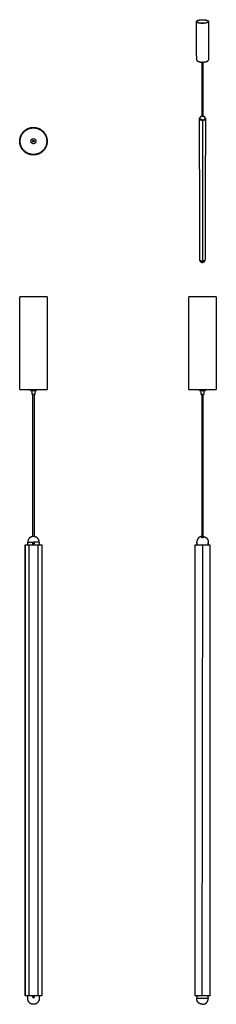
# Model space of a CAD drawing. Header units: millimetres. Extents: x 345 to 738, y 2173 to 4138.
import ezdxf

# ---------------------------------------------------------------- set-up
doc = ezdxf.new("R2010")
doc.units = ezdxf.units.MM
doc.layers.add('Layer 01', color=7, linetype='Continuous')
doc.layers.add('Make2D$Visible$Curvas', color=7, linetype='Continuous')

msp = doc.modelspace()

# ---------------------------------------------------------------- linework, layer by layer
at = {"layer": 'Layer 01'}
for p, q in [((710.6, 3936.3), (710.5, 3654.4)), ((709.9, 2189.9), (711.2, 3089.9))]:
    msp.add_line(p, q, dxfattribs=at)
at = {"layer": 'Make2D$Visible$Curvas', "color": 7, "lineweight": -3}
for points, weights, degree in [([(698.6, 4133.9), (698.6, 4134.9), (700.3, 4135.7)], [2697.56712675, 2608.55596854, 2709.70267025], 2), ([(699, 4057.1), (698.6, 4133.9)], [2419.75644342, 2339.53347356], 1), ([(699.1, 4133.9), (699.1, 4134.8), (700.7, 4135.7)], [2697.58409838, 2608.47457005, 2709.26965754], 2), ([(722.3, 4133.9), (722.3, 4132.9), (720.8, 4132.1)], [2697.54488011, 2603.57288079, 2686.31998434], 2), ([(722.8, 4133.9), (722.8, 4132.9), (721.2, 4132.1)], [2697.5264287, 2603.46932886, 2685.88697164], 2), ([(722.8, 4133.9), (722.3, 4057.1)], [2345.94412797, 2426.38813383], 1), ([(710.1, 3945), (710.1, 4052.8)], [2550.86615661, 2427.73806628], 1), ([(711.3, 4052.8), (711.2, 3944.6)], [2428.07634726, 2551.73008456], 1), ([(720.8, 4055), (722.3, 4056), (722.3, 4057.1)], [2778.38697164, 2692.95095227, 2790.0264287], 2), ([(704.7, 3940.8), (704.7, 3940.8), (704.8, 3940.7)], [2952.24753012, 2853.32477864, 2952.03305433], 2), ([(704.7, 3937.9), (704.7, 3940.8)], [2565.49479403, 2562.00891108], 1), ([(704.8, 3938), (704.7, 3937.9)], [2938.68738285, 2938.33209243], 1), ([(704.7, 3937.9), (704.7, 3937.9), (704.7, 3937.8)], [2938.33209243, 2836.31086053, 2938.11354293], 2), ([(705.4, 3656.4), (704.7, 3937.8)], [2940.24954739, 2549.73362177], 1), ([(704.7, 3937.8), (704.7, 3937.8), (704.9, 3937.8)], [2938.11354293, 2082.15020496, 2937.68257338], 2), ([(704.8, 3940.7), (704.9, 3940.7)], [2952.03305433, 2951.67776391], 1), ([(705.7, 3939.3), (705.7, 3938.6), (704.8, 3938)], [2945.23229552, 2840.0257245, 2938.68738285], 2), ([(704.9, 3940.7), (705.7, 3940), (705.7, 3939.3)], [2951.67776391, 2849.66770535, 2945.23229552], 2), ([(706, 3940.9), (705.6, 3940.9), (705.1, 3940.9)], [2855.69901918, 2896.0030601, 2952.68257338], 2), ([(705.1, 3937.8), (708.6, 3937.8), (710.3, 3936.4)], [2937.68257338, 2544.1077368, 2931.18738285], 2), ([(706, 3939.3), (706, 3941.2)], [2556.30730428, 2554.02893443], 1), ([(706, 3939.3), (706, 3938.1), (708.3, 3937.5)], [2945.22273713, 2548.24478949, 2936.63257341], 2), ([(708.2, 3945), (708.2, 3945)], [2515.74779331, 2515.74781155], 1), ([(708.3, 3945.2), (708.3, 3945.2), (708.4, 3945.2)], [2940.32577218, 2939.88577288, 2940.66336664], 2), ([(708.4, 3945.2), (708.4, 3945.3), (708.5, 3945.3)], [2940.66336664, 2940.22334276, 2941.00077218], 2), ([(711.8, 3944.2), (710.2, 3945.3), (708.6, 3945)], [2933.80876569, 2681.77435732, 2937.77586488], 2), ([(708.7, 3938.1), (708.7, 3938.1), (708.7, 3938.1)], [2876.80462233, 2877.28452305, 2877.76617608], 2), ([(709.5, 3945.7), (709.8, 3945.8), (710.1, 3945.8)], [2941.15086488, 2892.63475721, 2862.34466855], 2), ([(709.5, 3945.1), (709.5, 3945.1), (709.5, 3945.1), (709.5, 3945.1)], [2941.57428633, 2941.57356499, 2941.57281524, 2941.57203702], 3), ([(710.1, 3945), (709.9, 3945), (709.7, 3945.1), (709.5, 3945.1)], [2914.64019265, 2858.18518951, 2867.16247096, 2941.57203702], 3), ([(710.3, 3936.4), (710.4, 3936.3)], [2931.18738285, 2930.83209243], 1), ([(710.8, 3936.3), (710.9, 3936.4)], [2930.83209243, 2931.18738285], 1), ([(710.9, 3936.4), (712.6, 3937.8), (716.1, 3937.8)], [2931.18738285, 2544.1077368, 2937.68257338], 2), ([(711.2, 3945.8), (711.4, 3945.8), (711.6, 3945.8), (711.8, 3945.7)], [2941.87473906, 2941.87807188, 2941.88333418, 2941.89051014], 3), ([(711.2, 3945.6), (712, 3945.4), (712.7, 3944.9)], [2812.42027263, 2819.21397905, 2937.18376569], 2), ([(712.7, 3944), (712.8, 3944)], [2934.88673215, 2934.74788035], 1), ([(712.9, 3944.1), (712.8, 3944.1), (712.8, 3944)], [2935.07939909, 2934.30296138, 2934.74788035], 2), ([(713, 3944.2), (712.9, 3944.1), (712.9, 3944.1)], [2935.42288035, 2934.64053127, 2935.07939909], 2), ([(715.2, 3941.2), (715.2, 3939.3)], [2556.95451525, 2559.23550816], 1), ([(716.1, 3940.9), (715.7, 3940.9), (715.2, 3940.9)], [2952.68257338, 2926.04416951, 2913.63378399], 2), ([(715.5, 3939.3), (715.6, 3940), (716.3, 3940.7)], [2945.25408465, 2850.31194853, 2951.67776391], 2), ([(716.4, 3938), (715.5, 3938.6), (715.5, 3939.3)], [2938.68738285, 2839.39139495, 2945.25408465], 2), ([(716.5, 3937.8), (715.6, 3656.4)], [2553.48046179, 2944.57034853], 1), ([(716.3, 3940.9), (716.3, 3940.9), (716.4, 3940.9)], [2952.68257338, 2852.07235446, 2952.62456068], 2), ([(716.3, 3940.7), (716.4, 3940.7)], [2951.67776391, 2952.03305433], 1), ([(716.3, 3937.8), (716.5, 3937.8), (716.5, 3937.8)], [2937.68257338, 2083.89291133, 2938.11281437], 2), ([(716.5, 3940.8), (716.5, 3940.8), (716.4, 3940.9)], [2952.24680604, 2552.23025286, 2952.62456068], 2), ([(716.4, 3940.7), (716.5, 3940.8), (716.5, 3940.8)], [2952.03305433, 2853.95670579, 2952.24680604], 2), ([(716.5, 3937.9), (716.4, 3938)], [2938.33209243, 2938.68738285], 1), ([(716.5, 3940.8), (716.5, 3937.9)], [2565.75050084, 2569.23123191], 1), ([(716.5, 3937.8), (716.5, 3937.9), (716.5, 3937.9)], [2938.11281437, 2835.664124, 2938.33209243], 2), ([(705.6, 3656.3), (705.4, 3656.3), (705.4, 3656.4)], [3387.68257338, 2401.09807252, 3388.11354293], 2), ([(710.3, 3654.5), (708.7, 3656.3), (705.7, 3656.3)], [3381.18738285, 2933.8191685, 3387.68257338], 2), ([(708.8, 3655), (708.8, 3655)], [2937.2433102, 2937.23808489], 1), ([(710.3, 3654.4), (710.3, 3654.5)], [3380.83209243, 3381.18738285], 1), ([(710.7, 3654.5), (710.6, 3654.4)], [3381.18738285, 3380.83209243], 1), ([(715.3, 3656.3), (712.2, 3656.3), (710.7, 3654.5)], [3387.68257338, 2933.8191685, 3381.18738285], 2), ([(715.6, 3656.4), (715.6, 3656.3), (715.4, 3656.3)], [3388.11281437, 2403.10773008, 3387.68257338], 2), ([(710.7, 3584.9), (683.2, 3584.9), (683.2, 3584.9)], [1, 0.707106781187, 1], 2), ([(738.2, 3584.9), (738.2, 3584.9), (710.7, 3584.9)], [1, 0.707106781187, 1], 2), ([(683.2, 3399.9), (683.2, 3399.9), (710.7, 3399.9)], [1, 0.707106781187, 1], 2), ([(710.7, 3399.9), (738.2, 3399.9), (738.2, 3399.9)], [1, 0.707106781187, 1], 2), ([(704.7, 3397.9), (704.7, 3397.9), (710.7, 3397.9)], [1, 0.707106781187, 1], 2), ([(710.7, 3389.9), (708.2, 3389.9), (708.2, 3389.9)], [1, 0.707106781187, 1], 2), ([(710.7, 3397.9), (716.7, 3397.9), (716.7, 3397.9)], [1, 0.707106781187, 1], 2), ([(710.7, 3389.9), (713.2, 3389.9), (713.2, 3389.9)], [1, 0.707106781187, 1], 2), ([(366.5, 3104.6), (363.6, 3102.7), (362.3, 3099.4)], [1, 0.955771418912, 1], 2), ([(366.5, 3104.6), (366.5, 3104.6), (366.5, 3104.6)], [1, 0.999792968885, 1], 2), ([(377.5, 3105.4), (373, 3107.5), (368.4, 3105.4)], [1, 0.91379239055, 1], 2), ([(379.4, 3104.6), (379.4, 3104.6), (379.4, 3104.6)], [1, 0.999792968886, 1], 2), ([(384.5, 3095.1), (384.5, 3101.2), (379.4, 3104.6)], [1, 0.883368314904, 1], 2), ([(708.4, 3105.4), (708.4, 3106.4), (708.4, 3106.4)], [1, 0.978210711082, 1], 2), ([(710.7, 3104.6), (710.4, 3104.6), (710.2, 3104.6)], [1, 0.999792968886, 1], 2), ([(711.1, 3104.6), (710.9, 3104.6), (710.7, 3104.6)], [1, 0.999792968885, 1], 2), ([(712.9, 3106.4), (712.9, 3106.4), (712.9, 3105.4)], [1, 0.978210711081, 1], 2), ([(356.1, 3089.9), (356.1, 3089.9), (356.4, 3089.9)], [1, 0.866025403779, 1], 2), ([(356.8, 3089.9), (364.3, 3089.9), (364.3, 3089.9)], [1, 0.866025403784, 1], 2), ([(361.5, 3095.1), (361.5, 3095.1), (373, 3095.1)], [1, 0.707106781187, 1], 2), ([(361.6, 3096.9), (361.5, 3096), (361.5, 3095.1)], [1, 0.997084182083, 1], 2), ([(365.5, 3089.9), (373, 3089.9), (380.5, 3089.9)], [1, 0.866025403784, 1], 2), ([(384.5, 3095.1), (384.5, 3095.1), (373, 3095.1)], [1, 0.707106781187, 1], 2), ([(381.6, 3089.9), (381.6, 3089.9), (389.1, 3089.9)], [1, 0.866025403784, 1], 2), ([(389.5, 3089.9), (389.8, 3089.9), (389.8, 3089.9)], [1, 0.866025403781, 1], 2), ([(695.9, 3089.9), (695.9, 3089.9), (696.4, 3089.9)], [1, 0.707106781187, 1], 2), ([(696.9, 3089.9), (705.6, 3089.9), (709.9, 3089.9)], [1, 0.866025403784, 1], 2), ([(711.2, 3089.9), (715.6, 3089.9), (724.2, 3089.9)], [1, 0.866025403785, 1], 2), ([(724.7, 3089.9), (725.2, 3089.9), (725.2, 3089.9)], [1, 0.707106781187, 1], 2), ([(356.4, 2189.9), (356.1, 2189.9), (356.1, 2189.9)], [1, 0.866025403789, 1], 2), ([(364.3, 2189.9), (364.3, 2189.9), (356.8, 2189.9)], [1, 0.866025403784, 1], 2), ([(380.5, 2189.9), (373, 2189.9), (365.5, 2189.9)], [1, 0.866025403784, 1], 2), ([(389.1, 2189.9), (381.6, 2189.9), (381.6, 2189.9)], [1, 0.866025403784, 1], 2), ([(389.8, 2189.9), (389.8, 2189.9), (389.5, 2189.9)], [1, 0.866025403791, 1], 2), ([(696.4, 2189.9), (695.9, 2189.9), (695.9, 2189.9)], [1, 0.707106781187, 1], 2), ([(709.9, 2189.9), (705.6, 2189.9), (696.9, 2189.9)], [1, 0.866025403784, 1], 2), ([(710.6, 2184.6), (699.1, 2184.6), (699.1, 2184.6)], [1, 0.707106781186, 1], 2), ([(722.1, 2184.6), (722.1, 2184.6), (710.6, 2184.6)], [1, 0.707106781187, 1], 2), ([(724.2, 2189.9), (715.6, 2189.9), (711.2, 2189.9)], [1, 0.866025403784, 1], 2), ([(725.2, 2189.9), (725.2, 2189.9), (724.7, 2189.9)], [1, 0.707106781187, 1], 2)]:
    msp.add_rational_spline(points, weights, degree=degree, dxfattribs=at)
for points, weights, degree, knots in [([(721.2, 4132.1), (716.6, 4129.6), (707.6, 4130.3), (698.7, 4131), (698.6, 4133.9)], [2685.88697164, 2122.24289212, 2674.76141931, 2129.59069339, 2697.56712675], 2, [0, 0, 0, 35.865955, 35.865955, 71.731909, 71.731909, 71.731909]), ([(720.8, 4132.1), (716.4, 4129.7), (707.7, 4130.4), (699.1, 4131.1), (699.1, 4133.9)], [2686.31998434, 2122.88633266, 2675.60010272, 2129.97292143, 2697.58409838], 2, [-83.252205, -83.252205, -83.252205, -48.685449, -48.685449, -14.118692, -14.118692, -14.118692]), ([(700.3, 4135.7), (705, 4138.1), (713.9, 4137.4), (722.8, 4136.7), (722.8, 4133.9)], [2709.70267025, 2157.69733899, 2720.76392102, 2150.00677394, 2697.5264287], 2, [0, 0, 0, 36.152375, 36.152375, 72.304751, 72.304751, 72.304751]), ([(700.7, 4135.7), (705.2, 4138), (713.7, 4137.3), (722.3, 4136.6), (722.3, 4133.9)], [2709.26965754, 2157.05154716, 2719.92982911, 2149.64666986, 2697.54488011], 2, [-83.252205, -83.252205, -83.252205, -48.41948, -48.41948, -13.586755, -13.586755, -13.586755]), ([(699, 4057.1), (699, 4053.9), (707.7, 4053), (716.4, 4052.2), (720.8, 4055)], [2790.06712675, 2203.11026112, 2767.26141931, 2195.76245985, 2778.38697164], 2, [14.661889, 14.661889, 14.661889, 50.527843, 50.527843, 86.393798, 86.393798, 86.393798]), ([(711.5, 4052.9), (711.1, 4052.7), (710.4, 4052.8), (710, 4052.8), (709.8, 4052.9)], [2697.17079895, 2269.05815661, 2793.20350431, 2497.09532733, 2505.54694083], 2, [-7.551609, -7.551609, -7.551609, -4.581605, -4.581605, -2.901761, -2.901761, -2.901761]), ([(704.9, 3940.9), (704.9, 3940.9), (704.8, 3940.8), (704.7, 3940.8), (704.7, 3940.8)], [2952.68257338, 2726.59643783, 2952.55502814, 2726.36087957, 2952.24753012], 2, [-1.0471976, -1.0471976, -1.0471976, -0.6533261, -0.6533261, -0.2594547, -0.2594547, -0.2594547]), ([(706, 3941.2), (706, 3941.7), (706.1, 3942.1), (706.2, 3942.6), (706.2, 3942.7), (706.3, 3942.7), (706.3, 3942.9), (706.3, 3943), (706.4, 3943), (706.5, 3943.4), (706.7, 3943.7), (707.2, 3944.3), (707.5, 3944.6), (707.8, 3944.9), (707.8, 3944.9), (707.8, 3944.9), (707.8, 3944.9)], [2942.59773713, 2942.52635805, 2942.45523995, 2942.38673186, 2942.37323481, 2942.35985636, 2942.33668324, 2942.32683112, 2942.31706472, 2942.26280081, 2942.21145064, 2942.11327157, 2942.06751327, 2942.02807047, 2942.02642678, 2942.02479428, 2942.02317327], 3, [0, 0, 0, 0, 3.438998, 3.438998, 3.438998, 4.115278, 4.115278, 4.622424, 4.622424, 4.622424, 7.444297, 7.444297, 10.481104, 10.481104, 10.481104, 10.607489, 10.607489, 10.607489, 10.607489]), ([(707.8, 3944.9), (708.1, 3945.1), (708.5, 3945.3), (709.2, 3945.6), (709.5, 3945.7), (709.9, 3945.8), (710, 3945.8), (710, 3945.8), (710.1, 3945.8)], [2942.02317327, 2941.98585019, 2941.95469691, 2941.90689821, 2941.89006094, 2941.88032449, 2941.87908348, 2941.87795846, 2941.87694987], 3, [0, 0, 0, 0, 2.914056, 2.914056, 5.747163, 5.747163, 5.747163, 6.107834, 6.107834, 6.107834, 6.107834]), ([(708.3, 3938), (708.2, 3938), (708.2, 3938), (708.1, 3938.1), (708, 3938.1), (708, 3938.3), (707.9, 3938.3), (707.9, 3938.4), (707.9, 3938.5), (707.9, 3938.6), (707.9, 3938.7), (707.9, 3938.8), (708, 3938.8), (708, 3938.8), (708, 3938.8), (708, 3938.8)], [2936.00757341, 2936.07823426, 2936.135854, 2936.21324214, 2936.23375014, 2936.23178293, 2936.2094349, 2936.1221063, 2936.05795191, 2935.89286898, 2935.79493224, 2935.57977677, 2935.46365217, 2935.34870816, 2935.34793088, 2935.34715364], 3, [0, 0, 0, 0, 0.494393, 0.494393, 0.988786, 0.988786, 1.483179, 1.483179, 1.977572, 1.977572, 2.471965, 2.471965, 2.966358, 2.966358, 2.969724, 2.969724, 2.969724, 2.969724]), ([(708, 3938.8), (708, 3938.9), (708.1, 3938.9), (708.2, 3938.9), (708.2, 3938.9), (708.3, 3938.9)], [2935.34715364, 2935.23377277, 2935.12105485, 2934.91967397, 2934.8291388, 2934.75757341], 3, [2.9697243, 2.9697243, 2.9697243, 2.9697243, 3.4607513, 3.4607513, 3.9551444, 3.9551444, 3.9551444, 3.9551444]), ([(708.2, 3945), (708.2, 3945), (708.2, 3945), (708.2, 3945), (708.2, 3945), (708.2, 3945.1), (708.2, 3945.1), (708.2, 3945.1), (708.3, 3945.1), (708.3, 3945.2)], [2939.20970018, 2939.248964, 2939.28824057, 2939.44605915, 2939.56596153, 2939.79991204, 2939.91226719, 2940.12751395, 2940.23103778, 2940.32577218], 3, [1.754616, 1.754616, 1.754616, 1.754616, 1.879191, 1.879191, 2.255029, 2.255029, 2.630868, 2.630868, 3.006706, 3.006706, 3.006706, 3.006706]), ([(708.6, 3945), (708.5, 3945), (708.4, 3945), (708.3, 3945), (708.3, 3945), (708.2, 3945), (708.2, 3945), (708.2, 3945)], [2937.77586488, 2937.92666546, 2938.10455538, 2938.51445407, 2938.73571107, 2939.05136547, 2939.13050689, 2939.20970018], 3, [0, 0, 0, 0, 0.751676, 0.751676, 1.503353, 1.503353, 1.754616, 1.754616, 1.754616, 1.754616]), ([(715.2, 3939.3), (715.2, 3938.1), (712.9, 3937.5), (710.6, 3936.9), (708.3, 3937.5)], [2945.20565466, 2547.57163004, 2936.61962298, 2542.62567665, 2936.63257341], 2, [-24.025593, -24.025593, -24.025593, -12.012796, -12.012796, 0, 0, 0]), ([(708.3, 3938.9), (708.4, 3938.9), (708.4, 3938.8), (708.5, 3938.8), (708.6, 3938.7), (708.7, 3938.6), (708.7, 3938.6), (708.7, 3938.5), (708.8, 3938.4), (708.8, 3938.3), (708.8, 3938.3), (708.7, 3938.2), (708.7, 3938.2), (708.7, 3938.1), (708.7, 3938.1), (708.6, 3938), (708.6, 3938), (708.6, 3938)], [2934.75757341, 2934.68599112, 2934.63479915, 2934.57595589, 2934.56903096, 2934.59783696, 2934.63389959, 2934.73975138, 2934.81060658, 2934.93296995, 2934.97726673, 2935.06871635, 2935.11604393, 2935.26319838, 2935.36505902, 2935.46738552, 2935.46758272, 2935.46777991], 3, [0, 0, 0, 0, 0.493806, 0.493806, 0.987612, 0.987612, 1.481418, 1.481418, 1.975223, 1.975223, 2.222126, 2.222126, 2.469029, 2.469029, 2.962835, 2.962835, 2.963789, 2.963789, 2.963789, 2.963789]), ([(708.6, 3938), (708.6, 3938), (708.5, 3938), (708.5, 3938), (708.4, 3938), (708.4, 3938), (708.3, 3938), (708.3, 3938)], [2935.46777991, 2935.56969904, 2935.66827076, 2935.80636926, 2935.85006664, 2935.93292071, 2935.97223464, 2936.00757341], 3, [2.9637888, 2.9637888, 2.9637888, 2.9637888, 3.4566411, 3.4566411, 3.703544, 3.703544, 3.9504469, 3.9504469, 3.9504469, 3.9504469]), ([(708.5, 3945.3), (708.5, 3945.3), (708.5, 3945.3), (708.6, 3945.4), (708.6, 3945.4), (708.8, 3945.5), (708.8, 3945.5), (709, 3945.6), (709, 3945.6), (709.1, 3945.6), (709.2, 3945.6), (709.3, 3945.6), (709.3, 3945.7), (709.4, 3945.7), (709.4, 3945.7), (709.5, 3945.7)], [2941.00077218, 2941.0951655, 2941.17880383, 2941.32590836, 2941.38973373, 2941.54306243, 2941.59793874, 2941.60972831, 2941.60206428, 2941.56510168, 2941.53607563, 2941.45792261, 2941.40842268, 2941.29265133, 2941.22613796, 2941.15086488], 3, [0, 0, 0, 0, 0.37557, 0.37557, 0.75114, 0.75114, 1.502279, 1.502279, 1.877849, 1.877849, 2.253419, 2.253419, 2.628989, 2.628989, 3.004559, 3.004559, 3.004559, 3.004559]), ([(708.7, 3938.6), (708.7, 3938.6), (708.6, 3938.6), (708.6, 3938.7), (708.6, 3938.7), (708.6, 3938.7)], [2938.46800351, 2938.48286364, 2938.49102869, 2938.49225089, 2938.49031152, 2938.4859693], 3, [-3.2556154, -3.2556154, -3.2556154, -3.2556154, -2.9647151, -2.9647151, -2.8000158, -2.8000158, -2.8000158, -2.8000158]), ([(710.4, 3936.3), (710.5, 3936.3), (710.6, 3936.3), (710.7, 3936.3), (710.8, 3936.3)], [2930.83209243, 2537.98754627, 2930.61558608, 2537.98754627, 2930.83209243], 2, [-1.047198, -1.047198, -1.047198, -0.523599, -0.523599, 0, 0, 0]), ([(711.8, 3945.7), (712.3, 3945.6), (712.7, 3945.4), (713.2, 3945.1), (713.6, 3944.8), (714, 3944.5), (714.3, 3944.1), (714.6, 3943.7), (714.8, 3943.2), (715, 3942.7), (715.2, 3942.2), (715.2, 3941.7), (715.2, 3941.2)], [2941.89051014, 2941.90949915, 2941.94162718, 2941.98553177, 2942.02786156, 2942.08056362, 2942.14156512, 2942.20252081, 2942.27095521, 2942.34418493, 2942.42004718, 2942.49999118, 2942.58065466], 3, [0, 0, 0, 0, 3.895976, 3.895976, 3.895976, 7.651155, 7.651155, 7.651155, 11.403493, 11.403493, 11.403493, 15.291775, 15.291775, 15.291775, 15.291775]), ([(712.8, 3944), (712.8, 3944), (712.7, 3944), (712.7, 3944), (712.6, 3943.9), (712.5, 3943.9), (712.4, 3943.9), (712.3, 3944), (712.2, 3944), (712.1, 3944), (712.1, 3944), (712, 3944.1), (711.9, 3944.1), (711.9, 3944.1), (711.8, 3944.2), (711.8, 3944.2)], [2934.74788035, 2934.65678314, 2934.57012129, 2934.40518403, 2934.32624301, 2934.11221169, 2933.99523324, 2933.87048003, 2933.83660272, 2933.78627427, 2933.76960944, 2933.75262719, 2933.75248167, 2933.76851161, 2933.78455446, 2933.80876569], 3, [0, 0, 0, 0, 0.37557, 0.37557, 0.75114, 0.75114, 1.502279, 1.502279, 1.877849, 1.877849, 2.253419, 2.253419, 2.628989, 2.628989, 3.004559, 3.004559, 3.004559, 3.004559]), ([(712.7, 3944.9), (712.8, 3944.8), (712.8, 3944.8), (712.9, 3944.6), (713, 3944.6), (713, 3944.5), (713, 3944.4), (713.1, 3944.4), (713.1, 3944.3), (713, 3944.3), (713, 3944.2), (713, 3944.2), (713, 3944.2), (713, 3944.2)], [2937.18376569, 2937.13526141, 2937.05699694, 2936.83922105, 2936.70539659, 2936.46493347, 2936.38056805, 2936.20317993, 2936.10911275, 2935.91600515, 2935.81846887, 2935.62128957, 2935.52091907, 2935.42288035], 3, [0, 0, 0, 0, 0.751676, 0.751676, 1.503353, 1.503353, 1.879191, 1.879191, 2.255029, 2.255029, 2.630868, 2.630868, 3.006706, 3.006706, 3.006706, 3.006706]), ([(345.4, 3895.1), (345.4, 3922.6), (372.9, 3922.6), (400.4, 3922.6), (400.4, 3895.1)], [1, 0.707106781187, 1, 0.707106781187, 1], 2, [0, 0, 0, 43.196899, 43.196899, 86.393798, 86.393798, 86.393798]), ([(346.4, 3895.1), (346.4, 3921.6), (372.9, 3921.6), (399.4, 3921.6), (399.4, 3895.1)], [1, 0.707106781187, 1, 0.707106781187, 1], 2, [-83.252205, -83.252205, -83.252205, -41.626103, -41.626103, 0, 0, 0]), ([(400.4, 3895.1), (400.4, 3867.6), (372.9, 3867.6), (345.4, 3867.6), (345.4, 3895.1)], [1, 0.707106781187, 1, 0.707106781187, 1], 2, [0, 0, 0, 43.196899, 43.196899, 86.393798, 86.393798, 86.393798]), ([(399.4, 3895.1), (399.4, 3868.6), (372.9, 3868.6), (346.4, 3868.6), (346.4, 3895.1)], [1, 0.707106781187, 1, 0.707106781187, 1], 2, [-83.252205, -83.252205, -83.252205, -41.626103, -41.626103, 0, 0, 0]), ([(367.9, 3895.1), (367.9, 3900.1), (372.9, 3900.1), (377.9, 3900.1), (377.9, 3895.1)], [1, 0.707106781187, 1, 0.707106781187, 1], 2, [-15.707963, -15.707963, -15.707963, -7.853982, -7.853982, 0, 0, 0]), ([(377.9, 3895.1), (377.9, 3890.1), (372.9, 3890.1), (367.9, 3890.1), (367.9, 3895.1)], [1, 0.707106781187, 1, 0.707106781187, 1], 2, [-15.707963, -15.707963, -15.707963, -7.853982, -7.853982, 0, 0, 0]), ([(371.4, 3895.1), (371.4, 3896.6), (372.9, 3896.6), (374.4, 3896.6), (374.4, 3895.1)], [1, 0.707106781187, 1, 0.707106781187, 1], 2, [-4.712389, -4.712389, -4.712389, -2.356194, -2.356194, 0, 0, 0]), ([(374.4, 3895.1), (374.4, 3893.6), (372.9, 3893.6), (371.4, 3893.6), (371.4, 3895.1)], [1, 0.707106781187, 1, 0.707106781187, 1], 2, [-4.712389, -4.712389, -4.712389, -2.356194, -2.356194, 0, 0, 0]), ([(709.1, 3653), (709, 3653), (709, 3653), (709, 3653), (708.7, 3653.2), (708.4, 3653.3), (707.8, 3653.7), (707.6, 3654), (707.4, 3654.3), (707.2, 3654.5), (707.1, 3654.7), (707, 3654.9), (706.9, 3655), (706.8, 3655.2), (706.7, 3655.3), (706.7, 3655.6), (706.6, 3655.8), (706.5, 3656.1), (706.5, 3656.2), (706.5, 3656.2)], [3395.88480182, 3395.89174834, 3395.89896389, 3395.90644609, 3395.96751301, 3396.04612344, 3396.24831749, 3396.37568968, 3396.51923095, 3396.61242306, 3396.7119443, 3396.81662457, 3396.8925441, 3396.97098919, 3397.05147456, 3397.16095381, 3397.27387435, 3397.42002817, 3397.45122748, 3397.48252439], 3, [0, 0, 0, 0, 0.336876, 0.336876, 0.336876, 3.090895, 3.090895, 6.229468, 6.229468, 6.229468, 8.265705, 8.265705, 8.265705, 9.741543, 9.741543, 9.741543, 11.749639, 11.749639, 12.291902, 12.291902, 12.291902, 12.291902]), ([(708.5, 3654.9), (708.4, 3655), (708.4, 3655), (708.3, 3655.1), (708.2, 3655.1), (708.2, 3655.2), (708.2, 3655.2), (708.1, 3655.3), (708.1, 3655.4), (708.1, 3655.5), (708.1, 3655.5), (708.1, 3655.6), (708.2, 3655.6), (708.2, 3655.6)], [3388.43257338, 3388.50323423, 3388.56085396, 3388.63824211, 3388.6587501, 3388.65678289, 3388.63443487, 3388.54710626, 3388.48295188, 3388.31786894, 3388.2199322, 3388.0729309, 3388.03235951, 3387.9911573], 3, [0, 0, 0, 0, 0.494393, 0.494393, 0.988786, 0.988786, 1.483179, 1.483179, 1.977572, 1.977572, 2.471965, 2.471965, 2.653143, 2.653143, 2.653143, 2.653143]), ([(708.2, 3655.6), (708.2, 3655.6), (708.2, 3655.6), (708.2, 3655.6), (708.3, 3655.7), (708.4, 3655.7), (708.4, 3655.6), (708.5, 3655.6)], [3387.9911573, 3387.91992827, 3387.84681393, 3387.66031871, 3387.54674271, 3387.34467393, 3387.25413876, 3387.18257338], 3, [2.653143, 2.653143, 2.653143, 2.653143, 2.966358, 2.966358, 3.460751, 3.460751, 3.955144, 3.955144, 3.955144, 3.955144]), ([(708.5, 3655.6), (708.5, 3655.6), (708.6, 3655.6), (708.7, 3655.5), (708.7, 3655.5), (708.8, 3655.4), (708.8, 3655.3), (708.9, 3655.2), (708.9, 3655.2), (708.9, 3655.1), (708.9, 3655.1), (708.9, 3655.1), (708.8, 3655.1), (708.8, 3655), (708.8, 3655), (708.8, 3655)], [3387.18257338, 3387.11099109, 3387.05979911, 3387.00095585, 3386.99403093, 3387.02283693, 3387.05889955, 3387.16475135, 3387.23560655, 3387.35796991, 3387.40226669, 3387.49371631, 3387.5410439, 3387.62584584, 3387.66209533, 3387.69867498], 3, [0, 0, 0, 0, 0.493806, 0.493806, 0.987612, 0.987612, 1.481418, 1.481418, 1.975223, 1.975223, 2.222126, 2.222126, 2.469029, 2.469029, 2.648981, 2.648981, 2.648981, 2.648981]), ([(708.8, 3655), (708.8, 3655), (708.8, 3655), (708.7, 3654.9), (708.7, 3654.9), (708.6, 3654.9), (708.6, 3654.9), (708.5, 3654.9), (708.5, 3654.9), (708.5, 3654.9)], [3387.69867498, 3387.76247368, 3387.82727671, 3387.99431756, 3388.09309271, 3388.23136922, 3388.27506661, 3388.35792068, 3388.39723461, 3388.43257338], 3, [2.648981, 2.648981, 2.648981, 2.648981, 2.962835, 2.962835, 3.456641, 3.456641, 3.703544, 3.703544, 3.950447, 3.950447, 3.950447, 3.950447]), ([(713.5, 3654.1), (713.3, 3653.9), (713.1, 3653.8), (712.8, 3653.5), (712.5, 3653.3), (712.3, 3653.2), (712.3, 3653.2), (712.3, 3653.2), (712.2, 3653.2), (712.2, 3653.1), (712.1, 3653.1), (712, 3653.1), (711.9, 3653), (711.8, 3653), (711.8, 3653), (711.3, 3652.8), (710.9, 3652.7), (710.4, 3652.7), (710.2, 3652.7), (710, 3652.8), (709.5, 3652.9), (709.3, 3652.9), (709.1, 3653)], [3396.42455016, 3396.33699355, 3396.25646645, 3396.10131552, 3396.02944647, 3395.96935592, 3395.96879844, 3395.96824199, 3395.95390245, 3395.94075468, 3395.91602616, 3395.90441893, 3395.88202956, 3395.87129945, 3395.8612592, 3395.78484041, 3395.74911875, 3395.75583055, 3395.75875472, 3395.76971962, 3395.81038572, 3395.84256427, 3395.88480182], 3, [0, 0, 0, 0, 2.015929, 2.015929, 4.310133, 4.310133, 4.310133, 4.3314, 4.3314, 4.859172, 4.859172, 5.375354, 5.375354, 5.911846, 5.911846, 5.911846, 10.007563, 10.007563, 10.007563, 11.78961, 11.78961, 13.83845, 13.83845, 13.83845, 13.83845]), ([(710.6, 3654.4), (710.6, 3654.4), (710.5, 3654.4), (710.4, 3654.4), (710.3, 3654.4)], [3380.83209243, 2927.69897798, 3380.61558608, 2927.69897798, 3380.83209243], 2, [-1.047198, -1.047198, -1.047198, -0.523599, -0.523599, 0, 0, 0]), ([(714.4, 3656.2), (714.4, 3656.1), (714.4, 3656), (714.4, 3656), (714.3, 3655.6), (714.2, 3655.2), (714, 3654.9), (713.9, 3654.6), (713.7, 3654.3), (713.5, 3654.1)], [3397.46791858, 3397.42390807, 3397.38010502, 3397.33658235, 3397.14962051, 3396.96949152, 3396.8016247, 3396.66612972, 3396.53960325, 3396.42455016], 3, [1.653079, 1.653079, 1.653079, 1.653079, 2.416896, 2.416896, 2.416896, 5.700272, 5.700272, 5.700272, 8.349182, 8.349182, 8.349182, 8.349182]), ([(400.4, 3584.9), (400.4, 3584.9), (372.9, 3584.9), (345.4, 3584.9), (345.4, 3584.9)], [1, 0.707106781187, 1, 0.707106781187, 1], 2, [0, 0, 0, 43.196899, 43.196899, 86.393798, 86.393798, 86.393798]), ([(345.4, 3399.9), (345.4, 3399.9), (372.9, 3399.9), (400.4, 3399.9), (400.4, 3399.9)], [1, 0.707106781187, 1, 0.707106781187, 1], 2, [0, 0, 0, 43.196899, 43.196899, 86.393798, 86.393798, 86.393798]), ([(366.9, 3397.9), (366.9, 3397.9), (372.9, 3397.9), (378.9, 3397.9), (378.9, 3397.9)], [1, 0.707106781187, 1, 0.707106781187, 1], 2, [0, 0, 0, 9.424778, 9.424778, 18.849556, 18.849556, 18.849556]), ([(375.4, 3389.9), (375.4, 3389.9), (372.9, 3389.9), (370.4, 3389.9), (370.4, 3389.9)], [1, 0.707106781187, 1, 0.707106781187, 1], 2, [-7.853982, -7.853982, -7.853982, -3.926991, -3.926991, 0, 0, 0]), ([(705.4, 3105.4), (703.8, 3104.5), (702.5, 3103.2), (700.9, 3101.6), (700, 3099.3), (699.2, 3097.3), (699.2, 3095.1)], [0.874965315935, 0.853553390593, 0.853553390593, 0.853553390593, 0.890165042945, 0.926776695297, 1], 2, [5.507716, 5.507716, 5.507716, 9.150558, 9.150558, 13.914014, 13.914014, 18.301116, 18.301116, 18.301116]), ([(708.4, 3106.4), (707.4, 3106.2), (706.4, 3105.8), (705.9, 3105.6), (705.4, 3105.4)], [0.931934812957, 0.907122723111, 0.890165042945, 0.88155206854, 0.874965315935], 2, [2.355097, 2.355097, 2.355097, 4.387102, 4.387102, 5.507716, 5.507716, 5.507716]), ([(712.9, 3106.4), (713.9, 3106.2), (714.9, 3105.8), (717.1, 3104.9), (718.8, 3103.2), (720.1, 3102), (720.9, 3100.3)], [0.931934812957, 0.907122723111, 0.890165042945, 0.853553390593, 0.853553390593, 0.853553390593, 0.874965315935], 2, [2.355097, 2.355097, 2.355097, 4.387102, 4.387102, 9.150558, 9.150558, 12.7934, 12.7934, 12.7934]), ([(364.3, 3089.9), (364.3, 3089.9), (364.5, 3089.9), (364.8, 3089.9), (365, 3089.9)], [1, 0.866025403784, 1, 0.866025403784, 1], 2, [-1.047198, -1.047198, -1.047198, -0.523599, -0.523599, 0, 0, 0]), ([(380.9, 3089.9), (381.1, 3089.9), (381.4, 3089.9), (381.6, 3089.9), (381.6, 3089.9)], [1, 0.866025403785, 1, 0.866025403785, 1], 2, [-1.047198, -1.047198, -1.047198, -0.523599, -0.523599, 0, 0, 0]), ([(710.1, 3089.9), (710.3, 3089.9), (710.6, 3089.9), (710.9, 3089.9), (711, 3089.9)], [1, 0.866025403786, 1, 0.866025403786, 1], 2, [-1.047198, -1.047198, -1.047198, -0.523599, -0.523599, 0, 0, 0]), ([(720.9, 3100.3), (721.2, 3099.9), (721.4, 3099.3), (722.2, 3097.3), (722.2, 3095.1)], [0.874965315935, 0.88155206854, 0.890165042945, 0.926776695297, 1], 2, [12.7934, 12.7934, 12.7934, 13.914014, 13.914014, 18.301116, 18.301116, 18.301116]), ([(384.5, 2184.6), (384.5, 2173.1), (373, 2173.1), (361.5, 2173.1), (361.5, 2184.6)], [1, 0.707106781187, 1, 0.707106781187, 1], 2, [0, 0, 0, 18.064158, 18.064158, 36.128316, 36.128316, 36.128316]), ([(365, 2189.9), (364.8, 2189.9), (364.5, 2189.9), (364.3, 2189.9), (364.3, 2189.9)], [1, 0.866025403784, 1, 0.866025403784, 1], 2, [-1.047198, -1.047198, -1.047198, -0.523599, -0.523599, 0, 0, 0]), ([(381.6, 2189.9), (381.6, 2189.9), (381.4, 2189.9), (381.1, 2189.9), (380.9, 2189.9)], [1, 0.866025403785, 1, 0.866025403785, 1], 2, [-1.047198, -1.047198, -1.047198, -0.523599, -0.523599, 0, 0, 0]), ([(710.6, 2173.1), (708.4, 2173.1), (706.3, 2173.9), (704.1, 2174.8), (702.4, 2176.5), (700.8, 2178.2), (699.9, 2180.4), (699.1, 2182.4), (699.1, 2184.6)], [1, 0.926776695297, 0.890165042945, 0.853553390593, 0.853553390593, 0.853553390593, 0.890165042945, 0.926776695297, 1], 2, [0, 0, 0, 4.387102, 4.387102, 9.150558, 9.150558, 13.914014, 13.914014, 18.301116, 18.301116, 18.301116]), ([(711, 2189.9), (710.9, 2189.9), (710.6, 2189.9), (710.3, 2189.9), (710.1, 2189.9)], [1, 0.866025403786, 1, 0.866025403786, 1], 2, [-1.047198, -1.047198, -1.047198, -0.523599, -0.523599, 0, 0, 0]), ([(710.6, 2173.1), (712.8, 2173.1), (714.8, 2173.9), (717, 2174.8), (718.7, 2176.5), (720.4, 2178.2), (721.3, 2180.4), (722.1, 2182.4), (722.1, 2184.6)], [1, 0.926776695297, 0.890165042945, 0.853553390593, 0.853553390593, 0.853553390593, 0.890165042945, 0.926776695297, 1], 2, [0, 0, 0, 4.387102, 4.387102, 9.150558, 9.150558, 13.914014, 13.914014, 18.301116, 18.301116, 18.301116])]:
    msp.add_rational_spline(points, weights, degree=degree, knots=knots, dxfattribs=at)
for points, degree in [([(345.4, 3399.9), (345.4, 3584.9)], 1), ([(400.4, 3584.9), (400.4, 3399.9)], 1), ([(683.2, 3399.9), (683.2, 3584.9)], 1), ([(738.2, 3584.9), (738.2, 3399.9)], 1), ([(366.9, 3397.9), (366.9, 3399.9)], 1), ([(378.9, 3399.9), (378.9, 3397.9)], 1), ([(704.7, 3397.9), (704.7, 3399.9)], 1), ([(716.7, 3399.9), (716.7, 3397.9)], 1), ([(370.4, 3389.9), (370.4, 3397.9)], 1), ([(371.5, 3106.3), (371.5, 3389.9)], 1), ([(374.3, 3389.9), (374.3, 3106.3)], 1), ([(375.4, 3397.9), (375.4, 3389.9)], 1), ([(708.2, 3389.9), (708.2, 3397.9)], 1), ([(709.3, 3389.9), (709.3, 3294.8), (709.3, 3199.8), (709.3, 3104.7)], 3), ([(712.1, 3104.7), (712.1, 3199.8), (712.1, 3294.8), (712.1, 3389.9)], 3), ([(713.2, 3397.9), (713.2, 3389.9)], 1), ([(356.1, 2189.9), (356.1, 3089.9)], 1), ([(356.4, 3089.9), (356.4, 2189.9)], 1), ([(356.4, 3089.9), (356.8, 3089.9)], 1), ([(361.5, 3089.9), (361.5, 3095.1)], 1), ([(364.3, 2189.9), (364.3, 3089.9)], 1), ([(365, 3089.9), (365.5, 3089.9)], 1), ([(373, 3093.6), (372.8, 3093.6), (372.6, 3093.6), (372.5, 3093.5)], 3), ([(372.5, 3091.2), (372.6, 3091.1), (372.8, 3091.1), (373, 3091.1)], 3), ([(373.4, 3093.5), (373.3, 3093.6), (373.1, 3093.6), (373, 3093.6)], 3), ([(373, 3091.1), (373.1, 3091.1), (373.2, 3091.1), (373.3, 3091.2)], 3), ([(373.8, 3093.2), (373.7, 3093.4), (373.6, 3093.5), (373.4, 3093.5)], 3), ([(373.4, 3091.2), (373.6, 3091.3), (373.7, 3091.4), (373.8, 3091.5)], 3), ([(374.1, 3092.8), (374, 3093), (374, 3093.1), (373.8, 3093.2)], 3), ([(373.8, 3093.2), (373.8, 3093.2), (373.8, 3093.2), (373.8, 3093.2)], 3), ([(380.5, 3089.9), (380.9, 3089.9)], 1), ([(381.6, 3089.9), (381.6, 2189.9)], 1), ([(384.5, 3095.1), (384.5, 3089.9)], 1), ([(389.1, 3089.9), (389.5, 3089.9)], 1), ([(389.5, 3089.9), (389.5, 2189.9)], 1), ([(389.8, 3089.9), (389.8, 2189.9)], 1), ([(695.9, 2189.9), (695.9, 3089.9)], 1), ([(696.4, 3089.9), (696.9, 3089.9)], 1), ([(699.2, 3093.6), (699.2, 3095.1)], 1), ([(699.2, 3091.9), (699.2, 3092), (699.2, 3092.2), (699.2, 3092.3)], 3), ([(699.2, 3091.1), (699.2, 3091.1), (699.2, 3091.1), (699.2, 3091.2)], 3), ([(699.2, 3089.9), (699.2, 3091.1)], 1), ([(709.9, 3089.9), (710.1, 3089.9)], 1), ([(711, 3089.9), (711.2, 3089.9)], 1), ([(722.1, 3092.8), (722.1, 3092.7), (722.1, 3092.6), (722.1, 3092.4)], 3), ([(722.2, 3095.1), (722.2, 3093.6)], 1), ([(722.2, 3093.6), (722.2, 3093.6), (722.2, 3093.6), (722.2, 3093.5)], 3), ([(722.2, 3091.1), (722.2, 3089.9)], 1), ([(724.2, 3089.9), (724.7, 3089.9)], 1), ([(725.2, 3089.9), (725.2, 2189.9)], 1), ([(356.8, 2189.9), (356.4, 2189.9)], 1), ([(361.5, 2184.6), (361.5, 2189.9)], 1), ([(365.5, 2189.9), (365, 2189.9)], 1), ([(373, 2188.6), (372.8, 2188.6), (372.6, 2188.6), (372.5, 2188.5)], 3), ([(372.5, 2186.2), (372.6, 2186.1), (372.8, 2186.1), (373, 2186.1)], 3), ([(373, 2186.1), (373.1, 2186.1), (373.2, 2186.1), (373.3, 2186.2)], 3), ([(373.4, 2186.2), (373.6, 2186.3), (373.7, 2186.4), (373.8, 2186.5)], 3), ([(380.9, 2189.9), (380.5, 2189.9)], 1), ([(384.5, 2189.9), (384.5, 2184.6)], 1), ([(389.5, 2189.9), (389.1, 2189.9)], 1), ([(696.9, 2189.9), (696.4, 2189.9)], 1), ([(699.1, 2188.6), (699.1, 2189.9)], 1), ([(699.1, 2184.6), (699.1, 2186.1)], 1), ([(710.1, 2189.9), (709.9, 2189.9)], 1), ([(711.2, 2189.9), (711, 2189.9)], 1), ([(722.1, 2189.9), (722.1, 2188.6)], 1), ([(722.1, 2186.1), (722.1, 2184.6)], 1), ([(724.7, 2189.9), (724.2, 2189.9)], 1)]:
    msp.add_open_spline(points, degree=degree, dxfattribs=at)
for points, knots in [([(368.4, 3105.4), (368.1, 3105.3), (367.9, 3105.2), (367.5, 3105), (367.3, 3104.9), (367, 3104.8), (366.9, 3104.8), (366.8, 3104.7), (366.7, 3104.7), (366.6, 3104.7), (366.6, 3104.6), (366.5, 3104.6), (366.5, 3104.6), (366.5, 3104.6)], [0, 0, 0, 0, 0.751676, 0.751676, 1.503353, 1.503353, 1.879191, 1.879191, 2.255029, 2.255029, 2.630868, 2.630868, 3.006706, 3.006706, 3.006706, 3.006706]), ([(379.4, 3104.6), (379.4, 3104.6), (379.4, 3104.6), (379.3, 3104.6), (379.3, 3104.7), (379.1, 3104.7), (379, 3104.8), (378.7, 3104.9), (378.6, 3104.9), (378.4, 3105), (378.3, 3105.1), (378.1, 3105.2), (378, 3105.2), (377.8, 3105.3), (377.6, 3105.4), (377.5, 3105.4)], [0, 0, 0, 0, 0.37557, 0.37557, 0.75114, 0.75114, 1.502279, 1.502279, 1.877849, 1.877849, 2.253419, 2.253419, 2.628989, 2.628989, 3.004559, 3.004559, 3.004559, 3.004559]), ([(708.4, 3105.4), (708.4, 3105.3), (708.5, 3105.2), (708.6, 3105), (708.8, 3104.9), (709, 3104.8), (709.1, 3104.8), (709.3, 3104.7), (709.4, 3104.7), (709.6, 3104.7), (709.7, 3104.6), (710, 3104.6), (710.1, 3104.6), (710.2, 3104.6)], [0, 0, 0, 0, 0.751676, 0.751676, 1.503353, 1.503353, 1.879191, 1.879191, 2.255029, 2.255029, 2.630868, 2.630868, 3.006706, 3.006706, 3.006706, 3.006706]), ([(710.2, 3104.6), (710.1, 3104.6), (710, 3104.6), (709.7, 3104.6), (709.6, 3104.7), (709.3, 3104.7), (709.1, 3104.8), (708.8, 3104.9), (708.8, 3104.9), (708.6, 3105), (708.6, 3105.1), (708.5, 3105.2), (708.5, 3105.2), (708.4, 3105.3), (708.4, 3105.4), (708.4, 3105.4)], [0, 0, 0, 0, 0.37557, 0.37557, 0.75114, 0.75114, 1.502279, 1.502279, 1.877849, 1.877849, 2.253419, 2.253419, 2.628989, 2.628989, 3.004559, 3.004559, 3.004559, 3.004559]), ([(712.9, 3105.4), (712.9, 3105.3), (712.9, 3105.2), (712.7, 3105), (712.6, 3104.9), (712.3, 3104.8), (712.3, 3104.8), (712.1, 3104.7), (712, 3104.7), (711.7, 3104.7), (711.6, 3104.6), (711.4, 3104.6), (711.2, 3104.6), (711.1, 3104.6)], [0, 0, 0, 0, 0.751676, 0.751676, 1.503353, 1.503353, 1.879191, 1.879191, 2.255029, 2.255029, 2.630868, 2.630868, 3.006706, 3.006706, 3.006706, 3.006706]), ([(711.1, 3104.6), (711.2, 3104.6), (711.4, 3104.6), (711.6, 3104.6), (711.7, 3104.7), (712.1, 3104.7), (712.3, 3104.8), (712.5, 3104.9), (712.6, 3104.9), (712.7, 3105), (712.8, 3105.1), (712.8, 3105.2), (712.9, 3105.2), (712.9, 3105.3), (712.9, 3105.4), (712.9, 3105.4)], [0, 0, 0, 0, 0.37557, 0.37557, 0.75114, 0.75114, 1.502279, 1.502279, 1.877849, 1.877849, 2.253419, 2.253419, 2.628989, 2.628989, 3.004559, 3.004559, 3.004559, 3.004559]), ([(361.9, 3098.1), (361.9, 3098), (361.8, 3097.8), (361.8, 3097.5), (361.7, 3097.4), (361.7, 3097.1), (361.6, 3097), (361.6, 3096.9), (361.6, 3096.9), (361.6, 3096.9), (361.6, 3096.9), (361.6, 3096.9)], [0, 0, 0, 0, 0.502131, 0.502131, 1.004263, 1.004263, 1.506394, 1.506394, 1.75746, 1.75746, 2.008525, 2.008525, 2.008525, 2.008525]), ([(362.3, 3099.4), (362.3, 3099.4), (362.3, 3099.3), (362.2, 3099.2), (362.2, 3099.1), (362.1, 3098.9), (362.1, 3098.7), (362, 3098.4), (362, 3098.3), (361.9, 3098.1)], [0, 0, 0, 0, 0.503256, 0.503256, 1.006512, 1.006512, 1.509768, 1.509768, 2.013024, 2.013024, 2.013024, 2.013024]), ([(373, 3091.1), (372.8, 3091.1), (372.6, 3091.1), (372.3, 3091.3), (372.2, 3091.4), (372, 3091.6), (371.9, 3091.7), (371.7, 3092), (371.7, 3092.2), (371.7, 3092.5), (371.7, 3092.7), (371.9, 3093), (372, 3093.1), (372.2, 3093.4), (372.3, 3093.5), (372.6, 3093.6), (372.8, 3093.6), (373, 3093.6)], [0, 0, 0, 0, 0.494393, 0.494393, 0.988786, 0.988786, 1.483179, 1.483179, 1.977572, 1.977572, 2.471965, 2.471965, 2.966358, 2.966358, 3.460751, 3.460751, 3.955144, 3.955144, 3.955144, 3.955144]), ([(373, 3093.6), (373.1, 3093.6), (373.3, 3093.6), (373.6, 3093.5), (373.7, 3093.4), (374, 3093.1), (374, 3093), (374.2, 3092.7), (374.2, 3092.5), (374.2, 3092.3), (374.2, 3092.2), (374.2, 3092), (374.1, 3092), (374, 3091.7), (374, 3091.6), (373.7, 3091.4), (373.6, 3091.3), (373.4, 3091.2), (373.3, 3091.2), (373.1, 3091.1), (373, 3091.1), (373, 3091.1)], [0, 0, 0, 0, 0.493806, 0.493806, 0.987612, 0.987612, 1.481418, 1.481418, 1.975223, 1.975223, 2.222126, 2.222126, 2.469029, 2.469029, 2.962835, 2.962835, 3.456641, 3.456641, 3.703544, 3.703544, 3.950447, 3.950447, 3.950447, 3.950447]), ([(373.3, 3093.5), (373.3, 3093.6), (373.2, 3093.6), (373.1, 3093.6), (373.1, 3093.6), (373, 3093.6)], [3.5459691, 3.5459691, 3.5459691, 3.5459691, 3.703544, 3.703544, 3.8731745, 3.8731745, 3.8731745, 3.8731745]), ([(373, 3091.1), (373.1, 3091.1), (373.3, 3091.1), (373.4, 3091.2), (373.4, 3091.2), (373.4, 3091.2)], [0, 0, 0, 0, 0.4944183, 0.4944183, 0.4944189, 0.4944189, 0.4944189, 0.4944189]), ([(373.8, 3093.2), (373.8, 3093.2), (373.8, 3093.2), (373.7, 3093.4), (373.6, 3093.5), (373.4, 3093.5)], [2.9628349, 2.9628349, 2.9628349, 2.9628349, 2.9628352, 2.9628352, 3.4555543, 3.4555543, 3.4555543, 3.4555543]), ([(373.4, 3091.2), (373.6, 3091.3), (373.7, 3091.4), (373.9, 3091.5), (373.9, 3091.6), (374, 3091.7), (374, 3091.8), (374.1, 3091.8)], [0.4945256, 0.4945256, 0.4945256, 0.4945256, 0.9888366, 0.9888366, 1.2360458, 1.2360458, 1.4001265, 1.4001265, 1.4001265, 1.4001265]), ([(374.1, 3092.8), (374, 3093), (374, 3093.1), (373.8, 3093.2), (373.8, 3093.2), (373.8, 3093.2)], [2.4748105, 2.4748105, 2.4748105, 2.4748105, 2.9665099, 2.9665099, 2.9668139, 2.9668139, 2.9668139, 2.9668139]), ([(373.8, 3091.5), (374, 3091.6), (374, 3091.7), (374.2, 3092), (374.2, 3092.2), (374.2, 3092.4)], [0.9997504, 0.9997504, 0.9997504, 0.9997504, 1.4814176, 1.4814176, 1.9658658, 1.9658658, 1.9658658, 1.9658658]), ([(374.1, 3092), (374.2, 3092.1), (374.2, 3092.2), (374.2, 3092.5), (374.2, 3092.7), (374.1, 3092.8), (374.1, 3092.8), (374.1, 3092.8)], [1.5843677, 1.5843677, 1.5843677, 1.5843677, 1.9776732, 1.9776732, 2.4720916, 2.4720916, 2.4723936, 2.4723936, 2.4723936, 2.4723936]), ([(374.2, 3092.4), (374.2, 3092.5), (374.2, 3092.5), (374.2, 3092.6), (374.2, 3092.7), (374.2, 3092.7)], [1.9854962, 1.9854962, 1.9854962, 1.9854962, 2.2221264, 2.2221264, 2.3064734, 2.3064734, 2.3064734, 2.3064734]), ([(699.2, 3093.6), (699.2, 3093.6), (699.2, 3093.6), (699.2, 3093.5), (699.2, 3093.4), (699.2, 3093.1), (699.2, 3093), (699.2, 3092.7), (699.2, 3092.5), (699.2, 3092.3), (699.2, 3092.2), (699.2, 3092), (699.2, 3092), (699.2, 3091.7), (699.2, 3091.6), (699.2, 3091.4), (699.2, 3091.3), (699.2, 3091.2), (699.2, 3091.2), (699.2, 3091.1), (699.2, 3091.1), (699.2, 3091.1)], [0, 0, 0, 0, 0.493806, 0.493806, 0.987612, 0.987612, 1.481418, 1.481418, 1.975223, 1.975223, 2.222126, 2.222126, 2.469029, 2.469029, 2.962835, 2.962835, 3.456641, 3.456641, 3.703544, 3.703544, 3.950447, 3.950447, 3.950447, 3.950447]), ([(699.2, 3092.4), (699.2, 3092.5), (699.2, 3092.7), (699.2, 3092.8), (699.2, 3092.8), (699.2, 3092.8)], [1.982104, 1.982104, 1.982104, 1.982104, 2.4719652, 2.4719652, 2.4727436, 2.4727436, 2.4727436, 2.4727436]), ([(722.2, 3091.1), (722.2, 3091.1), (722.2, 3091.1), (722.2, 3091.3), (722.1, 3091.4), (722.1, 3091.6), (722.1, 3091.7), (722.1, 3092), (722.1, 3092.2), (722.1, 3092.4), (722.1, 3092.5), (722.1, 3092.7), (722.1, 3092.8), (722.1, 3093), (722.1, 3093.1), (722.1, 3093.4), (722.2, 3093.5), (722.2, 3093.5), (722.2, 3093.6), (722.2, 3093.6), (722.2, 3093.6), (722.2, 3093.6)], [0, 0, 0, 0, 0.493806, 0.493806, 0.987612, 0.987612, 1.481418, 1.481418, 1.975223, 1.975223, 2.222126, 2.222126, 2.469029, 2.469029, 2.962835, 2.962835, 3.456641, 3.456641, 3.703544, 3.703544, 3.950447, 3.950447, 3.950447, 3.950447]), ([(722.1, 3092.4), (722.1, 3092.2), (722.1, 3092), (722.1, 3091.9), (722.1, 3091.9), (722.1, 3091.9)], [1.982106, 1.982106, 1.982106, 1.982106, 2.4719652, 2.4719652, 2.4727436, 2.4727436, 2.4727436, 2.4727436]), ([(373, 2186.1), (372.8, 2186.1), (372.6, 2186.1), (372.3, 2186.3), (372.2, 2186.4), (372, 2186.6), (371.9, 2186.7), (371.7, 2187), (371.7, 2187.2), (371.7, 2187.5), (371.7, 2187.7), (371.9, 2188), (372, 2188.1), (372.2, 2188.4), (372.3, 2188.5), (372.6, 2188.6), (372.8, 2188.6), (373, 2188.6)], [0, 0, 0, 0, 0.494393, 0.494393, 0.988786, 0.988786, 1.483179, 1.483179, 1.977572, 1.977572, 2.471965, 2.471965, 2.966358, 2.966358, 3.460751, 3.460751, 3.955144, 3.955144, 3.955144, 3.955144]), ([(373, 2188.6), (373.1, 2188.6), (373.3, 2188.6), (373.6, 2188.5), (373.7, 2188.4), (374, 2188.1), (374, 2188), (374.2, 2187.7), (374.2, 2187.5), (374.2, 2187.3), (374.2, 2187.2), (374.2, 2187), (374.1, 2187), (374, 2186.7), (374, 2186.6), (373.7, 2186.4), (373.6, 2186.3), (373.4, 2186.2), (373.3, 2186.2), (373.1, 2186.1), (373, 2186.1), (373, 2186.1)], [0, 0, 0, 0, 0.493806, 0.493806, 0.987612, 0.987612, 1.481418, 1.481418, 1.975223, 1.975223, 2.222126, 2.222126, 2.469029, 2.469029, 2.962835, 2.962835, 3.456641, 3.456641, 3.703544, 3.703544, 3.950447, 3.950447, 3.950447, 3.950447]), ([(373.3, 2188.5), (373.3, 2188.6), (373.2, 2188.6), (373.1, 2188.6), (373, 2188.6), (373, 2188.6)], [3.545968, 3.545968, 3.545968, 3.545968, 3.703544, 3.703544, 3.9504469, 3.9504469, 3.9504469, 3.9504469]), ([(373.8, 2188.2), (373.8, 2188.2), (373.8, 2188.2), (373.7, 2188.4), (373.6, 2188.5), (373.4, 2188.5)], [2.9628323, 2.9628323, 2.9628323, 2.9628323, 2.9628352, 2.9628352, 3.4561614, 3.4561614, 3.4561614, 3.4561614]), ([(373.5, 2186.2), (373.6, 2186.3), (373.7, 2186.4), (373.8, 2186.5), (373.8, 2186.5), (373.8, 2186.5)], [0.5930818, 0.5930818, 0.5930818, 0.5930818, 0.9882384, 0.9882384, 0.9882384, 0.9882384, 0.9882384, 0.9882384]), ([(374.2, 2187.4), (374.2, 2187.5), (374.2, 2187.5), (374.2, 2187.7), (374.1, 2187.8), (374, 2188), (374, 2188.1), (373.8, 2188.2)], [1.9854962, 1.9854962, 1.9854962, 1.9854962, 2.2221264, 2.2221264, 2.4690293, 2.4690293, 2.9627622, 2.9627622, 2.9627622, 2.9627622]), ([(373.8, 2186.5), (374, 2186.6), (374, 2186.7), (374.2, 2187), (374.2, 2187.2), (374.2, 2187.4)], [0.9876117, 0.9876117, 0.9876117, 0.9876117, 1.4814176, 1.4814176, 1.9658676, 1.9658676, 1.9658676, 1.9658676]), ([(699.1, 2188.6), (699.1, 2188.6), (699.1, 2188.6), (699.1, 2188.5), (699.1, 2188.4), (699.1, 2188.1), (699.1, 2188), (699.1, 2187.7), (699.1, 2187.5), (699.1, 2187.3), (699.1, 2187.2), (699.1, 2187), (699.1, 2187), (699.1, 2186.7), (699.1, 2186.6), (699.1, 2186.4), (699.1, 2186.3), (699.1, 2186.2), (699.1, 2186.2), (699.1, 2186.1), (699.1, 2186.1), (699.1, 2186.1)], [0, 0, 0, 0, 0.493806, 0.493806, 0.987612, 0.987612, 1.481418, 1.481418, 1.975223, 1.975223, 2.222126, 2.222126, 2.469029, 2.469029, 2.962835, 2.962835, 3.456641, 3.456641, 3.703544, 3.703544, 3.950447, 3.950447, 3.950447, 3.950447]), ([(722.1, 2186.1), (722.1, 2186.1), (722.1, 2186.1), (722.1, 2186.3), (722, 2186.4), (722, 2186.6), (722, 2186.7), (722, 2187), (722, 2187.2), (722, 2187.4), (722, 2187.5), (722, 2187.7), (722, 2187.8), (722, 2188), (722, 2188.1), (722, 2188.4), (722.1, 2188.5), (722.1, 2188.5), (722.1, 2188.6), (722.1, 2188.6), (722.1, 2188.6), (722.1, 2188.6)], [0, 0, 0, 0, 0.493806, 0.493806, 0.987612, 0.987612, 1.481418, 1.481418, 1.975223, 1.975223, 2.222126, 2.222126, 2.469029, 2.469029, 2.962835, 2.962835, 3.456641, 3.456641, 3.703544, 3.703544, 3.950447, 3.950447, 3.950447, 3.950447])]:
    msp.add_open_spline(points, degree=3, knots=knots, dxfattribs=at)

doc.saveas('drawing.dxf')
